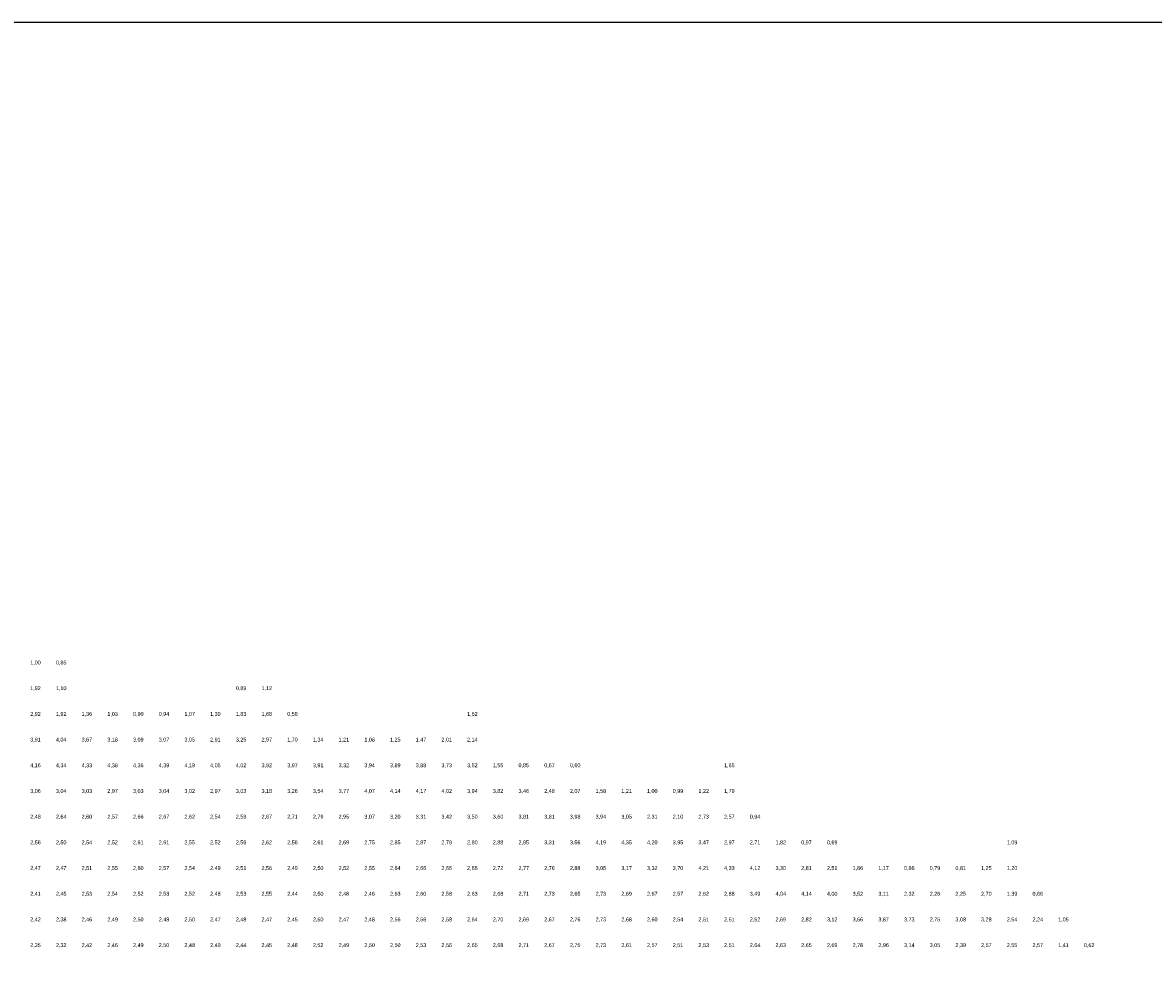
# Model space of a CAD drawing. Header units: metres. Extents: x 142558 to 144317, y 416662 to 417384.
# Tile 14 of 17: x 143440 to 143880, y 417020 to 417384. Entities that reach past the tile are written whole.
import ezdxf
from ezdxf.enums import TextEntityAlignment as Align

# ---------------------------------------------------------------- set-up
doc = ezdxf.new("R2010")
doc.units = ezdxf.units.M
doc.header["$MEASUREMENT"] = 0
doc.layers.add('beg_10Anno', color=252, linetype='Continuous')
doc.styles.add('Arial', font='arial.ttf')

msp = doc.modelspace()

# ---------------------------------------------------------------- linework, layer by layer
at = {"layer": 'Defpoints'}
msp.add_lwpolyline([(142557.58, 416662.34), (144285.74, 416662.34), (144285.74, 417384.1), (142557.58, 417384.1)], close=True, dxfattribs=at)

# ---------------------------------------------------------------- texts
at = {"layer": 'beg_10Anno', "style": 'Arial'}
for s, p in [('1,00', (143445, 417133.82)), ('0,85', (143455, 417133.82)), ('1,92', (143445, 417123.82)), ('1,10', (143455, 417123.82)), ('0,89', (143525, 417123.82)), ('1,12', (143535, 417123.82)), ('2,92', (143445, 417113.82)), ('1,92', (143455, 417113.82)), ('1,36', (143465, 417113.82)), ('1,03', (143475, 417113.82)), ('0,90', (143485, 417113.82)), ('0,94', (143495, 417113.82)), ('1,07', (143505, 417113.82)), ('1,39', (143515, 417113.82)), ('1,83', (143525, 417113.82)), ('1,68', (143535, 417113.82)), ('0,58', (143545, 417113.82)), ('1,62', (143615, 417113.82)), ('3,91', (143445, 417103.82)), ('4,04', (143455, 417103.82)), ('3,67', (143465, 417103.82)), ('3,18', (143475, 417103.82)), ('3,09', (143485, 417103.82)), ('3,07', (143495, 417103.82)), ('3,05', (143505, 417103.82)), ('2,91', (143515, 417103.82)), ('3,25', (143525, 417103.82)), ('2,97', (143535, 417103.82)), ('1,70', (143545, 417103.82)), ('1,34', (143555, 417103.82)), ('1,21', (143565, 417103.82)), ('1,08', (143575, 417103.82)), ('1,25', (143585, 417103.82)), ('1,47', (143595, 417103.82)), ('2,01', (143605, 417103.82)), ('2,14', (143615, 417103.82)), ('4,16', (143445, 417093.82)), ('4,34', (143455, 417093.82)), ('4,33', (143465, 417093.82)), ('4,38', (143475, 417093.82)), ('4,36', (143485, 417093.82)), ('4,39', (143495, 417093.82)), ('4,19', (143505, 417093.82)), ('4,05', (143515, 417093.82)), ('4,02', (143525, 417093.82)), ('3,92', (143535, 417093.82)), ('3,97', (143545, 417093.82)), ('3,91', (143555, 417093.82)), ('3,32', (143565, 417093.82)), ('3,94', (143575, 417093.82)), ('3,89', (143585, 417093.82)), ('3,88', (143595, 417093.82)), ('3,73', (143605, 417093.82)), ('3,52', (143615, 417093.82)), ('1,55', (143625, 417093.82)), ('0,85', (143635, 417093.82)), ('0,67', (143645, 417093.82)), ('0,60', (143655, 417093.82)), ('1,65', (143715, 417093.82)), ('3,06', (143445, 417083.82)), ('3,04', (143455, 417083.82)), ('3,03', (143465, 417083.82)), ('2,97', (143475, 417083.82)), ('3,03', (143485, 417083.82)), ('3,04', (143495, 417083.82)), ('3,02', (143505, 417083.82)), ('2,97', (143515, 417083.82)), ('3,03', (143525, 417083.82)), ('3,18', (143535, 417083.82)), ('3,26', (143545, 417083.82)), ('3,54', (143555, 417083.82)), ('3,77', (143565, 417083.82)), ('4,07', (143575, 417083.82)), ('4,14', (143585, 417083.82)), ('4,17', (143595, 417083.82)), ('4,02', (143605, 417083.82)), ('3,94', (143615, 417083.82)), ('3,82', (143625, 417083.82)), ('3,46', (143635, 417083.82)), ('2,48', (143645, 417083.82)), ('2,07', (143655, 417083.82)), ('1,58', (143665, 417083.82)), ('1,21', (143675, 417083.82)), ('1,00', (143685, 417083.82)), ('0,99', (143695, 417083.82)), ('1,22', (143705, 417083.82)), ('1,79', (143715, 417083.82)), ('2,48', (143445, 417073.82)), ('2,64', (143455, 417073.82)), ('2,60', (143465, 417073.82)), ('2,57', (143475, 417073.82)), ('2,66', (143485, 417073.82)), ('2,67', (143495, 417073.82)), ('2,62', (143505, 417073.82)), ('2,54', (143515, 417073.82)), ('2,59', (143525, 417073.82)), ('2,67', (143535, 417073.82)), ('2,71', (143545, 417073.82)), ('2,79', (143555, 417073.82)), ('2,95', (143565, 417073.82)), ('3,07', (143575, 417073.82)), ('3,20', (143585, 417073.82)), ('3,31', (143595, 417073.82)), ('3,42', (143605, 417073.82)), ('3,50', (143615, 417073.82)), ('3,60', (143625, 417073.82)), ('3,81', (143635, 417073.82)), ('3,81', (143645, 417073.82)), ('3,98', (143655, 417073.82)), ('3,94', (143665, 417073.82)), ('3,05', (143675, 417073.82)), ('2,31', (143685, 417073.82)), ('2,10', (143695, 417073.82)), ('2,73', (143705, 417073.82)), ('2,57', (143715, 417073.82)), ('0,94', (143725, 417073.82)), ('2,56', (143445, 417063.82)), ('2,50', (143455, 417063.82)), ('2,54', (143465, 417063.82)), ('2,52', (143475, 417063.82)), ('2,61', (143485, 417063.82)), ('2,61', (143495, 417063.82)), ('2,55', (143505, 417063.82)), ('2,52', (143515, 417063.82)), ('2,56', (143525, 417063.82)), ('2,62', (143535, 417063.82)), ('2,56', (143545, 417063.82)), ('2,61', (143555, 417063.82)), ('2,69', (143565, 417063.82)), ('2,75', (143575, 417063.82)), ('2,85', (143585, 417063.82)), ('2,87', (143595, 417063.82)), ('2,79', (143605, 417063.82)), ('2,80', (143615, 417063.82)), ('2,88', (143625, 417063.82)), ('2,95', (143635, 417063.82)), ('3,31', (143645, 417063.82)), ('3,56', (143655, 417063.82)), ('4,19', (143665, 417063.82)), ('4,35', (143675, 417063.82)), ('4,20', (143685, 417063.82)), ('3,95', (143695, 417063.82)), ('3,47', (143705, 417063.82)), ('2,97', (143715, 417063.82)), ('2,71', (143725, 417063.82)), ('1,82', (143735, 417063.82)), ('0,97', (143745, 417063.82)), ('0,69', (143755, 417063.82)), ('1,09', (143825, 417063.82)), ('2,47', (143445, 417053.82)), ('2,47', (143455, 417053.82)), ('2,51', (143465, 417053.82)), ('2,55', (143475, 417053.82)), ('2,60', (143485, 417053.82)), ('2,57', (143495, 417053.82)), ('2,54', (143505, 417053.82)), ('2,49', (143515, 417053.82)), ('2,51', (143525, 417053.82)), ('2,56', (143535, 417053.82)), ('2,49', (143545, 417053.82)), ('2,50', (143555, 417053.82)), ('2,52', (143565, 417053.82)), ('2,55', (143575, 417053.82)), ('2,64', (143585, 417053.82)), ('2,66', (143595, 417053.82)), ('2,66', (143605, 417053.82)), ('2,66', (143615, 417053.82)), ('2,72', (143625, 417053.82)), ('2,77', (143635, 417053.82)), ('2,76', (143645, 417053.82)), ('2,88', (143655, 417053.82)), ('3,05', (143665, 417053.82)), ('3,17', (143675, 417053.82)), ('3,32', (143685, 417053.82)), ('3,70', (143695, 417053.82)), ('4,21', (143705, 417053.82)), ('4,33', (143715, 417053.82)), ('4,12', (143725, 417053.82)), ('3,30', (143735, 417053.82)), ('2,81', (143745, 417053.82)), ('2,51', (143755, 417053.82)), ('1,86', (143765, 417053.82)), ('1,17', (143775, 417053.82)), ('0,86', (143785, 417053.82)), ('0,79', (143795, 417053.82)), ('0,81', (143805, 417053.82)), ('1,25', (143815, 417053.82)), ('1,20', (143825, 417053.82)), ('2,41', (143445, 417043.82)), ('2,45', (143455, 417043.82)), ('2,53', (143465, 417043.82)), ('2,54', (143475, 417043.82)), ('2,52', (143485, 417043.82)), ('2,53', (143495, 417043.82)), ('2,52', (143505, 417043.82)), ('2,48', (143515, 417043.82)), ('2,53', (143525, 417043.82)), ('2,55', (143535, 417043.82)), ('2,44', (143545, 417043.82)), ('2,50', (143555, 417043.82)), ('2,48', (143565, 417043.82)), ('2,46', (143575, 417043.82)), ('2,63', (143585, 417043.82)), ('2,60', (143595, 417043.82)), ('2,58', (143605, 417043.82)), ('2,63', (143615, 417043.82)), ('2,68', (143625, 417043.82)), ('2,71', (143635, 417043.82)), ('2,73', (143645, 417043.82)), ('2,65', (143655, 417043.82)), ('2,73', (143665, 417043.82)), ('2,69', (143675, 417043.82)), ('2,67', (143685, 417043.82)), ('2,57', (143695, 417043.82)), ('2,62', (143705, 417043.82)), ('2,88', (143715, 417043.82)), ('3,49', (143725, 417043.82)), ('4,04', (143735, 417043.82)), ('4,14', (143745, 417043.82)), ('4,00', (143755, 417043.82)), ('3,52', (143765, 417043.82)), ('3,11', (143775, 417043.82)), ('2,32', (143785, 417043.82)), ('2,26', (143795, 417043.82)), ('2,25', (143805, 417043.82)), ('2,70', (143815, 417043.82)), ('1,39', (143825, 417043.82)), ('0,66', (143835, 417043.82)), ('2,42', (143445, 417033.82)), ('2,38', (143455, 417033.82)), ('2,46', (143465, 417033.82)), ('2,49', (143475, 417033.82)), ('2,50', (143485, 417033.82)), ('2,48', (143495, 417033.82)), ('2,50', (143505, 417033.82)), ('2,47', (143515, 417033.82)), ('2,48', (143525, 417033.82)), ('2,47', (143535, 417033.82)), ('2,45', (143545, 417033.82)), ('2,50', (143555, 417033.82)), ('2,47', (143565, 417033.82)), ('2,48', (143575, 417033.82)), ('2,56', (143585, 417033.82)), ('2,56', (143595, 417033.82)), ('2,58', (143605, 417033.82)), ('2,64', (143615, 417033.82)), ('2,70', (143625, 417033.82)), ('2,69', (143635, 417033.82)), ('2,67', (143645, 417033.82)), ('2,76', (143655, 417033.82)), ('2,73', (143665, 417033.82)), ('2,68', (143675, 417033.82)), ('2,60', (143685, 417033.82)), ('2,54', (143695, 417033.82)), ('2,51', (143705, 417033.82)), ('2,51', (143715, 417033.82)), ('2,52', (143725, 417033.82)), ('2,69', (143735, 417033.82)), ('2,82', (143745, 417033.82)), ('3,12', (143755, 417033.82)), ('3,56', (143765, 417033.82)), ('3,87', (143775, 417033.82)), ('3,73', (143785, 417033.82)), ('2,75', (143795, 417033.82)), ('3,08', (143805, 417033.82)), ('3,28', (143815, 417033.82)), ('2,54', (143825, 417033.82)), ('2,24', (143835, 417033.82)), ('1,05', (143845, 417033.82)), ('2,35', (143445, 417023.82)), ('2,32', (143455, 417023.82)), ('2,42', (143465, 417023.82)), ('2,46', (143475, 417023.82)), ('2,49', (143485, 417023.82)), ('2,50', (143495, 417023.82)), ('2,48', (143505, 417023.82)), ('2,49', (143515, 417023.82)), ('2,44', (143525, 417023.82)), ('2,45', (143535, 417023.82)), ('2,48', (143545, 417023.82)), ('2,52', (143555, 417023.82)), ('2,49', (143565, 417023.82)), ('2,50', (143575, 417023.82)), ('2,50', (143585, 417023.82)), ('2,53', (143595, 417023.82)), ('2,56', (143605, 417023.82)), ('2,65', (143615, 417023.82)), ('2,68', (143625, 417023.82)), ('2,71', (143635, 417023.82)), ('2,67', (143645, 417023.82)), ('2,75', (143655, 417023.82)), ('2,73', (143665, 417023.82)), ('2,61', (143675, 417023.82)), ('2,57', (143685, 417023.82)), ('2,51', (143695, 417023.82)), ('2,53', (143705, 417023.82)), ('2,51', (143715, 417023.82)), ('2,64', (143725, 417023.82)), ('2,63', (143735, 417023.82)), ('2,65', (143745, 417023.82)), ('2,69', (143755, 417023.82)), ('2,78', (143765, 417023.82)), ('2,96', (143775, 417023.82)), ('3,14', (143785, 417023.82)), ('3,05', (143795, 417023.82)), ('2,39', (143805, 417023.82)), ('2,57', (143815, 417023.82)), ('2,55', (143825, 417023.82)), ('2,57', (143835, 417023.82)), ('1,41', (143845, 417023.82)), ('0,62', (143855, 417023.82))]:
    msp.add_text(s, height=1.503, dxfattribs=at).set_placement(p, align=Align.BOTTOM_CENTER)

doc.saveas('drawing.dxf')
